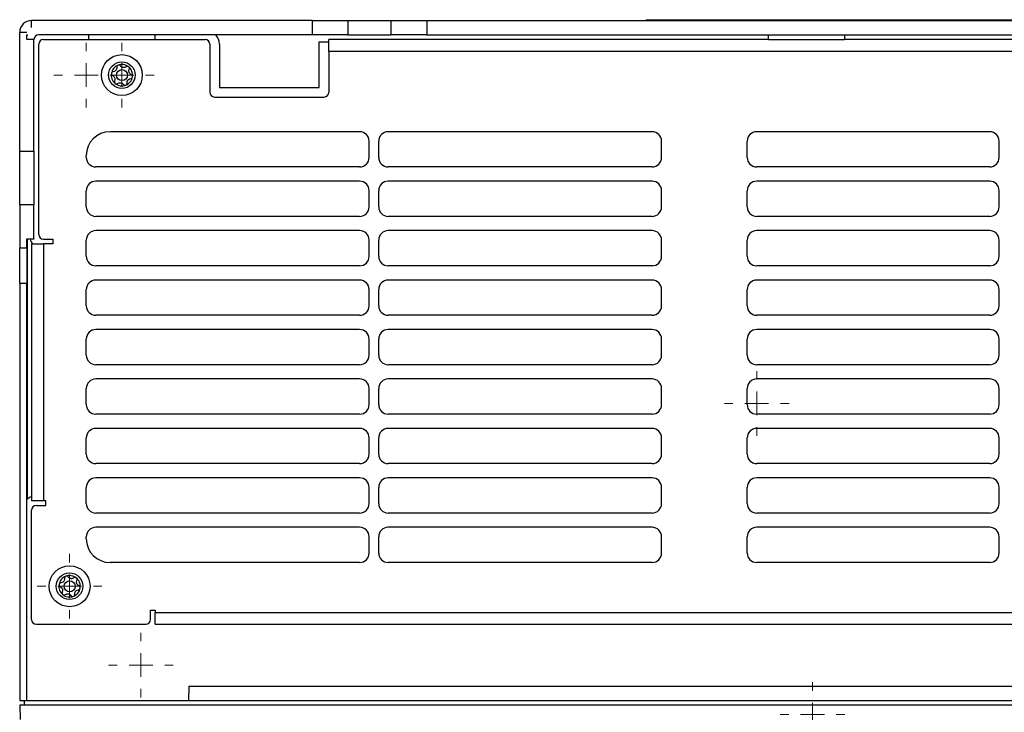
# Model space of a CAD drawing. Header units: millimetres. Extents: x -0.43 to 1.28, y -0.94 to 1.34.
# Tile 131 of 177: x 0.04 to 0.25, y 0.79 to 0.93. Entities that reach past the tile are written whole.
import ezdxf

# ---------------------------------------------------------------- set-up
doc = ezdxf.new("R2010")
doc.units = ezdxf.units.MM

# ---------------------------------------------------------------- blocks, each defined once
blk = doc.blocks.new('SW_CENTERMARKSYMBOL_2')
at = {"color": 0, "linetype": 'Continuous', "lineweight": 18}
for p, q in [((0, 0.005), (0, 0.0068)), ((0, 0), (0, 0.0025)), ((-0.005, 0), (-0.0068, 0)), ((0, 0), (-0.0025, 0)), ((0, 0), (0, -0.0025)), ((0, 0), (0.0025, 0)), ((0.005, 0), (0.0068, 0)), ((0, -0.005), (0, -0.0068))]:
    blk.add_line(p, q, dxfattribs=at)
blk = doc.blocks.new('SW_CENTERMARKSYMBOL_5')
at = {"color": 0, "linetype": 'Continuous', "lineweight": 18}
for p, q in [((0, 0.005), (0, 0.0068)), ((0, 0), (0, 0.0025)), ((-0.005, 0), (-0.0068, 0)), ((0, 0), (-0.0025, 0)), ((0, 0), (0, -0.0025)), ((0, 0), (0.0025, 0)), ((0.005, 0), (0.0068, 0)), ((0, -0.005), (0, -0.0068))]:
    blk.add_line(p, q, dxfattribs=at)
blk = doc.blocks.new('SW_CENTERMARKSYMBOL_6')
at = {"color": 0, "linetype": 'Continuous', "lineweight": 18}
for p, q in [((0, 0.005), (0, 0.0068)), ((0, 0), (0, 0.0025)), ((-0.005, 0), (-0.0068, 0)), ((0, 0), (-0.0025, 0)), ((0, 0), (0, -0.0025)), ((0, 0), (0.0025, 0)), ((0.005, 0), (0.0068, 0)), ((0, -0.005), (0, -0.0068))]:
    blk.add_line(p, q, dxfattribs=at)
blk = doc.blocks.new('SW_CENTERMARKSYMBOL_7')
at = {"color": 0, "linetype": 'Continuous', "lineweight": 18}
for p, q in [((0, 0.005), (0, 0.0068)), ((0, 0), (0, 0.0025)), ((-0.005, 0), (-0.0068, 0)), ((0, 0), (-0.0025, 0)), ((0, 0), (0, -0.0025)), ((0, 0), (0.0025, 0)), ((0.005, 0), (0.0068, 0)), ((0, -0.005), (0, -0.0068))]:
    blk.add_line(p, q, dxfattribs=at)
blk = doc.blocks.new('SW_CENTERMARKSYMBOL_11')
at = {"color": 0, "linetype": 'Continuous', "lineweight": 18}
for p, q in [((0, 0.005), (0, 0.0068)), ((0, 0), (0, 0.0025)), ((-0.005, 0), (-0.0068, 0)), ((0, 0), (-0.0025, 0)), ((0, 0), (0, -0.0025)), ((0, 0), (0.0025, 0)), ((0.005, 0), (0.0068, 0)), ((0, -0.005), (0, -0.0068))]:
    blk.add_line(p, q, dxfattribs=at)
blk = doc.blocks.new('SW_CENTERMARKSYMBOL_12')
at = {"color": 0, "linetype": 'Continuous', "lineweight": 18}
for p, q in [((0, 0.005), (0, 0.0068)), ((0, 0), (0, 0.0025)), ((-0.005, 0), (-0.0068, 0)), ((0, 0), (-0.0025, 0)), ((0, 0), (0, -0.0025)), ((0, 0), (0.0025, 0)), ((0.005, 0), (0.0068, 0)), ((0, -0.005), (0, -0.0068))]:
    blk.add_line(p, q, dxfattribs=at)

msp = doc.modelspace()

# ---------------------------------------------------------------- linework, layer by layer
at = {"color": 7, "linetype": 'Continuous', "lineweight": 25}
for p, q in [((0.16984, 0.93402), (0.3489, 0.93402)), ((0.16984, 0.93386), (0.16984, 0.93402)), ((0.04061, 0.93236), (0.04061, 0.93386)), ((0.09959, 0.93386), (0.04061, 0.93386)), ((0.09959, 0.93386), (0.09959, 0.93086)), ((0.09959, 0.93386), (0.1071, 0.93386)), ((0.1071, 0.93386), (0.1071, 0.93086)), ((0.1071, 0.93386), (0.11619, 0.93386)), ((0.11619, 0.93386), (0.11619, 0.93086)), ((0.11619, 0.93386), (0.12371, 0.93386)), ((0.12371, 0.93386), (0.12371, 0.93086)), ((0.12371, 0.93386), (0.28251, 0.93386)), ((0.03811, 0.90635), (0.03811, 0.93136)), ((0.03961, 0.93136), (0.03811, 0.93136)), ((0.03961, 0.93086), (0.03982, 0.93086)), ((0.03961, 0.92986), (0.03961, 0.93086)), ((0.04111, 0.92986), (0.03961, 0.92986)), ((0.03975, 0.93069), (0.03975, 0.93086)), ((0.04111, 0.90635), (0.04111, 0.92986)), ((0.09959, 0.93086), (0.04211, 0.93086)), ((0.04311, 0.92986), (0.07711, 0.92986)), ((0.05261, 0.93086), (0.05261, 0.92986)), ((0.06661, 0.92986), (0.06661, 0.93086)), ((0.1071, 0.93086), (0.09959, 0.93086)), ((0.19561, 0.92986), (0.10311, 0.92986)), ((0.10311, 0.92736), (0.10311, 0.92986)), ((0.1071, 0.93086), (0.11619, 0.93086)), ((0.12371, 0.93086), (0.11619, 0.93086)), ((0.12371, 0.93086), (0.28251, 0.93086)), ((0.19561, 0.92986), (0.19561, 0.93086)), ((0.19561, 0.92986), (0.21161, 0.92986)), ((0.21161, 0.93086), (0.21161, 0.92986)), ((0.30311, 0.92986), (0.21161, 0.92986)), ((0.04211, 0.88886), (0.04211, 0.92886)), ((0.07811, 0.92886), (0.07811, 0.91876)), ((0.08011, 0.92886), (0.08011, 0.91976)), ((0.10111, 0.91976), (0.10111, 0.92936)), ((0.10111, 0.92936), (0.10311, 0.92936)), ((0.10311, 0.92736), (0.10311, 0.91876)), ((0.30311, 0.92736), (0.10311, 0.92736)), ((0.08011, 0.91976), (0.10111, 0.91976)), ((0.07911, 0.91776), (0.10211, 0.91776)), ((0.10961, 0.91046), (0.05711, 0.91046)), ((0.17111, 0.91046), (0.11561, 0.91046)), ((0.24211, 0.91046), (0.19311, 0.91046)), ((0.11161, 0.90506), (0.11161, 0.90846)), ((0.11361, 0.90506), (0.11361, 0.90846)), ((0.17311, 0.90506), (0.17311, 0.90846)), ((0.19111, 0.90506), (0.19111, 0.90846)), ((0.24411, 0.90506), (0.24411, 0.90846)), ((0.03811, 0.90635), (0.04111, 0.90635)), ((0.03811, 0.89507), (0.03811, 0.90635)), ((0.04111, 0.90635), (0.04111, 0.89507)), ((0.05211, 0.90506), (0.05211, 0.90546)), ((0.10961, 0.90306), (0.05411, 0.90306)), ((0.17111, 0.90306), (0.11561, 0.90306)), ((0.24211, 0.90306), (0.19311, 0.90306)), ((0.10961, 0.90006), (0.05411, 0.90006)), ((0.17111, 0.90006), (0.11561, 0.90006)), ((0.24211, 0.90006), (0.19311, 0.90006)), ((0.05211, 0.89466), (0.05211, 0.89806)), ((0.11161, 0.89466), (0.11161, 0.89806)), ((0.11361, 0.89466), (0.11361, 0.89806)), ((0.17311, 0.89466), (0.17311, 0.89806)), ((0.19111, 0.89466), (0.19111, 0.89806)), ((0.24411, 0.89466), (0.24411, 0.89806)), ((0.04111, 0.89507), (0.03811, 0.89507)), ((0.03811, 0.89507), (0.03811, 0.88603)), ((0.04111, 0.88792), (0.04111, 0.89507)), ((0.10961, 0.89266), (0.05411, 0.89266)), ((0.17111, 0.89266), (0.11561, 0.89266)), ((0.24211, 0.89266), (0.19311, 0.89266)), ((0.10961, 0.88966), (0.05411, 0.88966)), ((0.17111, 0.88966), (0.11561, 0.88966)), ((0.24211, 0.88966), (0.19311, 0.88966)), ((0.03961, 0.88792), (0.04111, 0.88792)), ((0.03961, 0.88603), (0.03961, 0.88792)), ((0.04111, 0.88786), (0.03961, 0.88786)), ((0.03975, 0.83321), (0.03975, 0.88786)), ((0.04061, 0.88686), (0.04061, 0.83369)), ((0.04061, 0.88686), (0.04311, 0.88686)), ((0.04111, 0.88792), (0.04111, 0.88786)), ((0.04311, 0.88786), (0.04511, 0.88786)), ((0.04311, 0.88686), (0.04311, 0.83286)), ((0.04511, 0.88686), (0.04311, 0.88686)), ((0.04511, 0.88786), (0.04511, 0.88686)), ((0.05211, 0.88426), (0.05211, 0.88766)), ((0.11161, 0.88426), (0.11161, 0.88766)), ((0.11361, 0.88426), (0.11361, 0.88766)), ((0.17311, 0.88426), (0.17311, 0.88766)), ((0.19111, 0.88426), (0.19111, 0.88766)), ((0.24411, 0.88426), (0.24411, 0.88766)), ((0.03811, 0.88603), (0.03961, 0.88603)), ((0.03811, 0.87852), (0.03811, 0.88603)), ((0.03961, 0.88603), (0.03961, 0.87852)), ((0.10961, 0.88226), (0.05411, 0.88226)), ((0.17111, 0.88226), (0.11561, 0.88226)), ((0.24211, 0.88226), (0.19311, 0.88226)), ((0.03961, 0.87852), (0.03811, 0.87852)), ((0.03811, 0.87852), (0.03811, 0.79086)), ((0.03961, 0.79086), (0.03961, 0.87852)), ((0.10961, 0.87926), (0.05411, 0.87926)), ((0.17111, 0.87926), (0.11561, 0.87926)), ((0.24211, 0.87926), (0.19311, 0.87926)), ((0.05211, 0.87386), (0.05211, 0.87726)), ((0.11161, 0.87386), (0.11161, 0.87726)), ((0.11361, 0.87386), (0.11361, 0.87726)), ((0.17311, 0.87386), (0.17311, 0.87726)), ((0.19111, 0.87386), (0.19111, 0.87726)), ((0.24411, 0.87386), (0.24411, 0.87726)), ((0.10961, 0.87186), (0.05411, 0.87186)), ((0.17111, 0.87186), (0.11561, 0.87186)), ((0.24211, 0.87186), (0.19311, 0.87186)), ((0.10961, 0.86886), (0.05411, 0.86886)), ((0.17111, 0.86886), (0.11561, 0.86886)), ((0.24211, 0.86886), (0.19311, 0.86886)), ((0.05211, 0.86346), (0.05211, 0.86686)), ((0.11161, 0.86346), (0.11161, 0.86686)), ((0.11361, 0.86346), (0.11361, 0.86686)), ((0.17311, 0.86346), (0.17311, 0.86686)), ((0.19111, 0.86346), (0.19111, 0.86686)), ((0.24411, 0.86346), (0.24411, 0.86686)), ((0.10961, 0.86146), (0.05411, 0.86146)), ((0.17111, 0.86146), (0.11561, 0.86146)), ((0.24211, 0.86146), (0.19311, 0.86146)), ((0.10961, 0.85846), (0.05411, 0.85846)), ((0.17111, 0.85846), (0.11561, 0.85846)), ((0.24211, 0.85846), (0.19311, 0.85846)), ((0.05211, 0.85306), (0.05211, 0.85646)), ((0.11161, 0.85306), (0.11161, 0.85646)), ((0.11361, 0.85306), (0.11361, 0.85646)), ((0.17311, 0.85306), (0.17311, 0.85646)), ((0.19111, 0.85306), (0.19111, 0.85646)), ((0.24411, 0.85306), (0.24411, 0.85646)), ((0.10961, 0.85106), (0.05411, 0.85106)), ((0.17111, 0.85106), (0.11561, 0.85106)), ((0.24211, 0.85106), (0.19311, 0.85106)), ((0.10961, 0.84806), (0.05411, 0.84806)), ((0.17111, 0.84806), (0.11561, 0.84806)), ((0.24211, 0.84806), (0.19311, 0.84806)), ((0.05211, 0.84266), (0.05211, 0.84606)), ((0.11161, 0.84266), (0.11161, 0.84606)), ((0.11361, 0.84266), (0.11361, 0.84606)), ((0.17311, 0.84266), (0.17311, 0.84606)), ((0.19111, 0.84266), (0.19111, 0.84606)), ((0.24411, 0.84266), (0.24411, 0.84606)), ((0.10961, 0.84066), (0.05411, 0.84066)), ((0.17111, 0.84066), (0.11561, 0.84066)), ((0.24211, 0.84066), (0.19311, 0.84066)), ((0.10961, 0.83766), (0.05411, 0.83766)), ((0.17111, 0.83766), (0.11561, 0.83766)), ((0.24211, 0.83766), (0.19311, 0.83766)), ((0.05211, 0.83226), (0.05211, 0.83566)), ((0.11161, 0.83226), (0.11161, 0.83566)), ((0.11361, 0.83226), (0.11361, 0.83566)), ((0.17311, 0.83226), (0.17311, 0.83566)), ((0.19111, 0.83226), (0.19111, 0.83566)), ((0.24411, 0.83226), (0.24411, 0.83566)), ((0.04061, 0.83369), (0.04061, 0.83286)), ((0.04311, 0.83286), (0.04061, 0.83286)), ((0.04361, 0.83286), (0.04311, 0.83286)), ((0.04361, 0.83186), (0.04361, 0.83286)), ((0.04061, 0.80786), (0.04061, 0.83086)), ((0.04161, 0.83186), (0.04361, 0.83186)), ((0.10961, 0.83026), (0.05411, 0.83026)), ((0.17111, 0.83026), (0.11561, 0.83026)), ((0.24211, 0.83026), (0.19311, 0.83026)), ((0.10961, 0.82726), (0.05411, 0.82726)), ((0.17111, 0.82726), (0.11561, 0.82726)), ((0.24211, 0.82726), (0.19311, 0.82726)), ((0.05211, 0.82486), (0.05211, 0.82526)), ((0.11161, 0.82186), (0.11161, 0.82526)), ((0.11361, 0.82186), (0.11361, 0.82526)), ((0.17311, 0.82186), (0.17311, 0.82526)), ((0.19111, 0.82186), (0.19111, 0.82526)), ((0.24411, 0.82186), (0.24411, 0.82526)), ((0.10961, 0.81986), (0.05711, 0.81986)), ((0.17111, 0.81986), (0.11561, 0.81986)), ((0.24211, 0.81986), (0.19311, 0.81986)), ((0.06561, 0.80986), (0.06661, 0.80986)), ((0.06561, 0.80786), (0.06561, 0.80986)), ((0.06661, 0.80986), (0.06661, 0.80936)), ((0.06661, 0.80936), (0.33961, 0.80936)), ((0.06661, 0.80686), (0.06661, 0.80936)), ((0.04161, 0.80686), (0.06461, 0.80686)), ((0.06661, 0.80686), (0.33961, 0.80686)), ((0.07366, 0.79386), (0.07361, 0.79086)), ((0.07366, 0.79386), (0.33256, 0.79386)), ((0.03811, 0.79086), (0.03961, 0.79086)), ((0.03813, 0.78986), (0.03818, 0.78686)), ((0.36809, 0.78986), (0.03813, 0.78986)), ((0.03913, 0.78986), (0.03911, 0.79086)), ((0.03961, 0.79086), (0.36661, 0.79086))]:
    msp.add_line(p, q, dxfattribs=at)
for centre, radius in [((0.0596, 0.92237), 0.0043), ((0.0596, 0.92237), 0.0028), ((0.05961, 0.92236), 0.00116), ((0.0486, 0.81487), 0.0043), ((0.0486, 0.81487), 0.0028), ((0.04861, 0.81486), 0.00116)]:
    msp.add_circle(centre, radius, dxfattribs=at)
for centre, radius, start, end in [((0.04061, 0.93136), 0.0025, 90, 180), ((0.04211, 0.92986), 0.001, 90, 180), ((0.04311, 0.92886), 0.001, 90, 180), ((0.07711, 0.92886), 0.001, 0, 90), ((0.07711, 0.92886), 0.003, 0, 41.8103), ((0.05961, 0.92236), 0.00225, 110.8564, 170.8564), ((0.05961, 0.92236), 0.00225, 50.8564, 110.8564), ((0.05961, 0.92236), 0.00163, 77.9225, 83.7902), ((0.05961, 0.92236), 0.00225, 350.8564, 50.8564), ((0.05961, 0.92236), 0.00225, 170.8564, 230.8564), ((0.05961, 0.92236), 0.00163, 197.9225, 203.7902), ((0.05961, 0.92236), 0.00163, 137.9225, 143.7902), ((0.05961, 0.92236), 0.00225, 290.8564, 350.8564), ((0.05961, 0.92236), 0.00163, 17.9225, 23.7902), ((0.05961, 0.92236), 0.00225, 230.8564, 290.8564), ((0.05961, 0.92236), 0.00163, 257.9225, 263.7902), ((0.05961, 0.92236), 0.00163, 317.9225, 323.7902), ((0.07911, 0.91876), 0.001, 180, 270), ((0.10211, 0.91876), 0.001, 270, 0), ((0.05711, 0.90546), 0.005, 90, 180), ((0.10961, 0.90846), 0.002, 0, 90), ((0.11561, 0.90846), 0.002, 90, 180), ((0.17111, 0.90846), 0.002, 0, 90), ((0.19311, 0.90846), 0.002, 90, 180), ((0.24211, 0.90846), 0.002, 0, 90), ((0.05411, 0.90506), 0.002, 180, 270), ((0.10961, 0.90506), 0.002, 270, 0), ((0.11561, 0.90506), 0.002, 180, 270), ((0.17111, 0.90506), 0.002, 270, 0), ((0.19311, 0.90506), 0.002, 180, 270), ((0.24211, 0.90506), 0.002, 270, 0), ((0.05411, 0.89806), 0.002, 90, 180), ((0.10961, 0.89806), 0.002, 0, 90), ((0.11561, 0.89806), 0.002, 90, 180), ((0.17111, 0.89806), 0.002, 0, 90), ((0.19311, 0.89806), 0.002, 90, 180), ((0.24211, 0.89806), 0.002, 0, 90), ((0.05411, 0.89466), 0.002, 180, 270), ((0.10961, 0.89466), 0.002, 270, 0), ((0.11561, 0.89466), 0.002, 180, 270), ((0.17111, 0.89466), 0.002, 270, 0), ((0.19311, 0.89466), 0.002, 180, 270), ((0.24211, 0.89466), 0.002, 270, 0), ((0.04311, 0.88886), 0.001, 180, 270), ((0.05411, 0.88766), 0.002, 90, 180), ((0.10961, 0.88766), 0.002, 360, 90), ((0.11561, 0.88766), 0.002, 90, 180), ((0.17111, 0.88766), 0.002, 0, 90), ((0.19311, 0.88766), 0.002, 90, 180), ((0.24211, 0.88766), 0.002, 0, 90), ((0.04311, 0.88886), 0.003, 199.4712, 221.8103), ((0.05411, 0.88426), 0.002, 180, 270), ((0.10961, 0.88426), 0.002, 270, 0), ((0.11561, 0.88426), 0.002, 180, 270), ((0.17111, 0.88426), 0.002, 270, 0), ((0.19311, 0.88426), 0.002, 180, 270), ((0.24211, 0.88426), 0.002, 270, 360), ((0.05411, 0.87726), 0.002, 90, 180), ((0.10961, 0.87726), 0.002, 0, 90), ((0.11561, 0.87726), 0.002, 90, 180), ((0.17111, 0.87726), 0.002, 360, 90), ((0.19311, 0.87726), 0.002, 90, 180), ((0.24211, 0.87726), 0.002, 360, 90), ((0.05411, 0.87386), 0.002, 180, 270), ((0.10961, 0.87386), 0.002, 270, 0), ((0.11561, 0.87386), 0.002, 180, 270), ((0.17111, 0.87386), 0.002, 270, 0), ((0.19311, 0.87386), 0.002, 180, 270), ((0.24211, 0.87386), 0.002, 270, 0), ((0.05411, 0.86686), 0.002, 90, 180), ((0.10961, 0.86686), 0.002, 0, 90), ((0.11561, 0.86686), 0.002, 90, 180), ((0.17111, 0.86686), 0.002, 0, 90), ((0.19311, 0.86686), 0.002, 90, 180), ((0.24211, 0.86686), 0.002, 0, 90), ((0.05411, 0.86346), 0.002, 180, 270), ((0.10961, 0.86346), 0.002, 270, 360), ((0.11561, 0.86346), 0.002, 180, 270), ((0.17111, 0.86346), 0.002, 270, 0), ((0.19311, 0.86346), 0.002, 180, 270), ((0.24211, 0.86346), 0.002, 270, 0), ((0.05411, 0.85646), 0.002, 90, 180), ((0.10961, 0.85646), 0.002, 360, 90), ((0.11561, 0.85646), 0.002, 90, 180), ((0.17111, 0.85646), 0.002, 0, 90), ((0.19311, 0.85646), 0.002, 90, 180), ((0.24211, 0.85646), 0.002, 0, 90), ((0.05411, 0.85306), 0.002, 180, 270), ((0.10961, 0.85306), 0.002, 270, 0), ((0.11561, 0.85306), 0.002, 180, 270), ((0.17111, 0.85306), 0.002, 270, 360), ((0.19311, 0.85306), 0.002, 180, 270), ((0.24211, 0.85306), 0.002, 270, 360), ((0.05411, 0.84606), 0.002, 90, 180), ((0.10961, 0.84606), 0.002, 0, 90), ((0.11561, 0.84606), 0.002, 90, 180), ((0.17111, 0.84606), 0.002, 360, 90), ((0.19311, 0.84606), 0.002, 90, 180), ((0.24211, 0.84606), 0.002, 0, 90), ((0.05411, 0.84266), 0.002, 180, 270), ((0.10961, 0.84266), 0.002, 270, 0), ((0.11561, 0.84266), 0.002, 180, 270), ((0.17111, 0.84266), 0.002, 270, 0), ((0.19311, 0.84266), 0.002, 180, 270), ((0.24211, 0.84266), 0.002, 270, 0), ((0.05411, 0.83566), 0.002, 90, 180), ((0.10961, 0.83566), 0.002, 0, 90), ((0.11561, 0.83566), 0.002, 90, 180), ((0.17111, 0.83566), 0.002, 0, 90), ((0.19311, 0.83566), 0.002, 90, 180), ((0.24211, 0.83566), 0.002, 360, 90), ((0.04161, 0.83086), 0.003, 109.4712, 131.8103), ((0.04161, 0.83086), 0.001, 90, 180), ((0.05411, 0.83226), 0.002, 180, 270), ((0.10961, 0.83226), 0.002, 270, 360), ((0.11561, 0.83226), 0.002, 180, 270), ((0.17111, 0.83226), 0.002, 270, 0), ((0.19311, 0.83226), 0.002, 180, 270), ((0.24211, 0.83226), 0.002, 270, 0), ((0.05411, 0.82526), 0.002, 90, 180), ((0.10961, 0.82526), 0.002, 0, 90), ((0.11561, 0.82526), 0.002, 90, 180), ((0.17111, 0.82526), 0.002, 0, 90), ((0.19311, 0.82526), 0.002, 90, 180), ((0.24211, 0.82526), 0.002, 0, 90), ((0.05711, 0.82486), 0.005, 180, 270), ((0.10961, 0.82186), 0.002, 270, 0), ((0.11561, 0.82186), 0.002, 180, 270), ((0.17111, 0.82186), 0.002, 270, 360), ((0.19311, 0.82186), 0.002, 180, 270), ((0.24211, 0.82186), 0.002, 270, 0), ((0.04861, 0.81486), 0.00225, 110.8564, 170.8564), ((0.04861, 0.81486), 0.00163, 137.9225, 143.7902), ((0.04861, 0.81486), 0.00225, 50.8564, 110.8564), ((0.04861, 0.81486), 0.00163, 77.9225, 83.7902), ((0.04861, 0.81486), 0.00225, 350.8564, 50.8564), ((0.04861, 0.81486), 0.00225, 170.8564, 230.8564), ((0.04861, 0.81486), 0.00163, 197.9225, 203.7902), ((0.04861, 0.81486), 0.00225, 290.8564, 350.8564), ((0.04861, 0.81486), 0.00163, 317.9225, 323.7902), ((0.04861, 0.81486), 0.00163, 17.9225, 23.7902), ((0.04861, 0.81486), 0.00225, 230.8564, 290.8564), ((0.04861, 0.81486), 0.00163, 257.9225, 263.7902), ((0.04161, 0.80786), 0.001, 180, 270), ((0.06461, 0.80786), 0.001, 270, 0)]:
    msp.add_arc(centre, radius, start, end, dxfattribs=at)
for points in [[(0.05854, 0.92401), (0.05855, 0.92392), (0.05854, 0.92382), (0.05849, 0.92363), (0.05846, 0.92354), (0.0584, 0.92345)], [(0.05881, 0.92446), (0.05872, 0.92443), (0.05864, 0.92436), (0.05855, 0.9242), (0.05853, 0.9241), (0.05854, 0.92401)], [(0.05931, 0.92431), (0.05926, 0.92438), (0.05918, 0.92444), (0.059, 0.9245), (0.0589, 0.92449), (0.05881, 0.92446)], [(0.06051, 0.92412), (0.06043, 0.92406), (0.06034, 0.92401), (0.06015, 0.92396), (0.06005, 0.92395), (0.05995, 0.92395)], [(0.06103, 0.9241), (0.06096, 0.92416), (0.06086, 0.9242), (0.06067, 0.9242), (0.06058, 0.92417), (0.06051, 0.92412)], [(0.06115, 0.92359), (0.06119, 0.92368), (0.0612, 0.92377), (0.06116, 0.92396), (0.0611, 0.92404), (0.06103, 0.9241)], [(0.05739, 0.92271), (0.05737, 0.92262), (0.05739, 0.92252), (0.05748, 0.92236), (0.05755, 0.92229), (0.05764, 0.92226)], [(0.05777, 0.92307), (0.05768, 0.92306), (0.05759, 0.92303), (0.05745, 0.9229), (0.0574, 0.92281), (0.05739, 0.92271)], [(0.05764, 0.92226), (0.05773, 0.92222), (0.05781, 0.92216), (0.05795, 0.92203), (0.05801, 0.92195), (0.05806, 0.92186)], [(0.06158, 0.92246), (0.06149, 0.9225), (0.06141, 0.92255), (0.06127, 0.92269), (0.06121, 0.92277), (0.06116, 0.92286)], [(0.06145, 0.92164), (0.06154, 0.92165), (0.06163, 0.92169), (0.06177, 0.92182), (0.06182, 0.9219), (0.06183, 0.922)], [(0.06183, 0.922), (0.06185, 0.92209), (0.06183, 0.92219), (0.06174, 0.92236), (0.06166, 0.92242), (0.06158, 0.92246)], [(0.05807, 0.92112), (0.05803, 0.92104), (0.05802, 0.92094), (0.05806, 0.92076), (0.05811, 0.92067), (0.05819, 0.92061)], [(0.05819, 0.92061), (0.05826, 0.92055), (0.05836, 0.92052), (0.05855, 0.92051), (0.05864, 0.92054), (0.05871, 0.9206)], [(0.05871, 0.9206), (0.05879, 0.92066), (0.05888, 0.9207), (0.05907, 0.92076), (0.05917, 0.92077), (0.05927, 0.92076)], [(0.05991, 0.92041), (0.05996, 0.92033), (0.06004, 0.92027), (0.06022, 0.92022), (0.06032, 0.92022), (0.06041, 0.92025)], [(0.06041, 0.92025), (0.0605, 0.92029), (0.06058, 0.92035), (0.06067, 0.92052), (0.06069, 0.92061), (0.06068, 0.9207)], [(0.06068, 0.9207), (0.06067, 0.9208), (0.06068, 0.92089), (0.06072, 0.92109), (0.06076, 0.92118), (0.06082, 0.92126)], [(0.04754, 0.81651), (0.04755, 0.81642), (0.04754, 0.81632), (0.04749, 0.81613), (0.04746, 0.81604), (0.0474, 0.81595)], [(0.04781, 0.81696), (0.04772, 0.81693), (0.04764, 0.81686), (0.04755, 0.8167), (0.04753, 0.8166), (0.04754, 0.81651)], [(0.04831, 0.81681), (0.04826, 0.81688), (0.04818, 0.81694), (0.048, 0.817), (0.0479, 0.81699), (0.04781, 0.81696)], [(0.04951, 0.81662), (0.04943, 0.81656), (0.04934, 0.81651), (0.04915, 0.81646), (0.04905, 0.81645), (0.04895, 0.81645)], [(0.05003, 0.8166), (0.04996, 0.81666), (0.04986, 0.8167), (0.04967, 0.8167), (0.04958, 0.81667), (0.04951, 0.81662)], [(0.05015, 0.81609), (0.05019, 0.81618), (0.0502, 0.81627), (0.05016, 0.81646), (0.0501, 0.81654), (0.05003, 0.8166)], [(0.04639, 0.81521), (0.04637, 0.81512), (0.04639, 0.81502), (0.04648, 0.81486), (0.04655, 0.81479), (0.04664, 0.81476)], [(0.04677, 0.81557), (0.04668, 0.81556), (0.04659, 0.81553), (0.04645, 0.8154), (0.0464, 0.81531), (0.04639, 0.81521)], [(0.04664, 0.81476), (0.04673, 0.81472), (0.04681, 0.81466), (0.04695, 0.81453), (0.04701, 0.81445), (0.04706, 0.81436)], [(0.05058, 0.81496), (0.05049, 0.815), (0.05041, 0.81505), (0.05027, 0.81519), (0.05021, 0.81527), (0.05016, 0.81536)], [(0.05045, 0.81414), (0.05054, 0.81415), (0.05063, 0.81419), (0.05077, 0.81432), (0.05082, 0.8144), (0.05083, 0.8145)], [(0.05083, 0.8145), (0.05085, 0.81459), (0.05083, 0.81469), (0.05074, 0.81486), (0.05066, 0.81492), (0.05058, 0.81496)], [(0.04707, 0.81362), (0.04703, 0.81354), (0.04702, 0.81344), (0.04706, 0.81326), (0.04711, 0.81317), (0.04719, 0.81311)], [(0.04719, 0.81311), (0.04726, 0.81305), (0.04736, 0.81302), (0.04755, 0.81301), (0.04764, 0.81304), (0.04771, 0.8131)], [(0.04771, 0.8131), (0.04779, 0.81316), (0.04788, 0.8132), (0.04807, 0.81326), (0.04817, 0.81327), (0.04827, 0.81326)], [(0.04891, 0.81291), (0.04896, 0.81283), (0.04904, 0.81277), (0.04922, 0.81272), (0.04932, 0.81272), (0.04941, 0.81275)], [(0.04941, 0.81275), (0.0495, 0.81279), (0.04958, 0.81285), (0.04967, 0.81302), (0.04969, 0.81311), (0.04968, 0.8132)], [(0.04968, 0.8132), (0.04967, 0.8133), (0.04968, 0.81339), (0.04972, 0.81359), (0.04976, 0.81368), (0.04982, 0.81376)]]:
    msp.add_open_spline(points, degree=3, knots=[0, 0, 0, 0, 0.5, 0.5, 1, 1, 1, 1], dxfattribs=at)
for points in [[(0.05979, 0.92398), (0.05959, 0.92403), (0.05942, 0.92415), (0.05931, 0.92431)], [(0.0611, 0.92302), (0.06105, 0.92321), (0.06107, 0.92342), (0.06115, 0.92359)], [(0.05829, 0.92332), (0.05815, 0.92317), (0.05796, 0.92309), (0.05777, 0.92307)], [(0.05812, 0.9217), (0.05817, 0.9215), (0.05815, 0.9213), (0.05807, 0.92112)], [(0.06093, 0.92139), (0.06107, 0.92154), (0.06126, 0.92162), (0.06145, 0.92164)], [(0.05943, 0.92074), (0.05963, 0.92068), (0.0598, 0.92056), (0.05991, 0.92041)], [(0.04879, 0.81648), (0.04859, 0.81653), (0.04842, 0.81665), (0.04831, 0.81681)], [(0.0501, 0.81552), (0.05005, 0.81571), (0.05007, 0.81592), (0.05015, 0.81609)], [(0.04729, 0.81582), (0.04715, 0.81567), (0.04696, 0.81559), (0.04677, 0.81557)], [(0.04712, 0.8142), (0.04717, 0.814), (0.04715, 0.8138), (0.04707, 0.81362)], [(0.04993, 0.81389), (0.05007, 0.81404), (0.05026, 0.81412), (0.05045, 0.81414)], [(0.04843, 0.81324), (0.04863, 0.81318), (0.0488, 0.81306), (0.04891, 0.81291)]]:
    msp.add_open_spline(points, degree=3, dxfattribs=at)

# ---------------------------------------------------------------- block references
at = {"color": 8, "linetype": 'Continuous', "lineweight": 0}
for name, p in [('SW_CENTERMARKSYMBOL_5', (0.05212, 0.92237)), ('SW_CENTERMARKSYMBOL_11', (0.0596, 0.92237)), ('SW_CENTERMARKSYMBOL_7', (0.19312, 0.85333)), ('SW_CENTERMARKSYMBOL_12', (0.0486, 0.81487)), ('SW_CENTERMARKSYMBOL_6', (0.06362, 0.79829)), ('SW_CENTERMARKSYMBOL_2', (0.20486, 0.78787))]:
    msp.add_blockref(name, p, dxfattribs=at)

doc.saveas('drawing.dxf')
